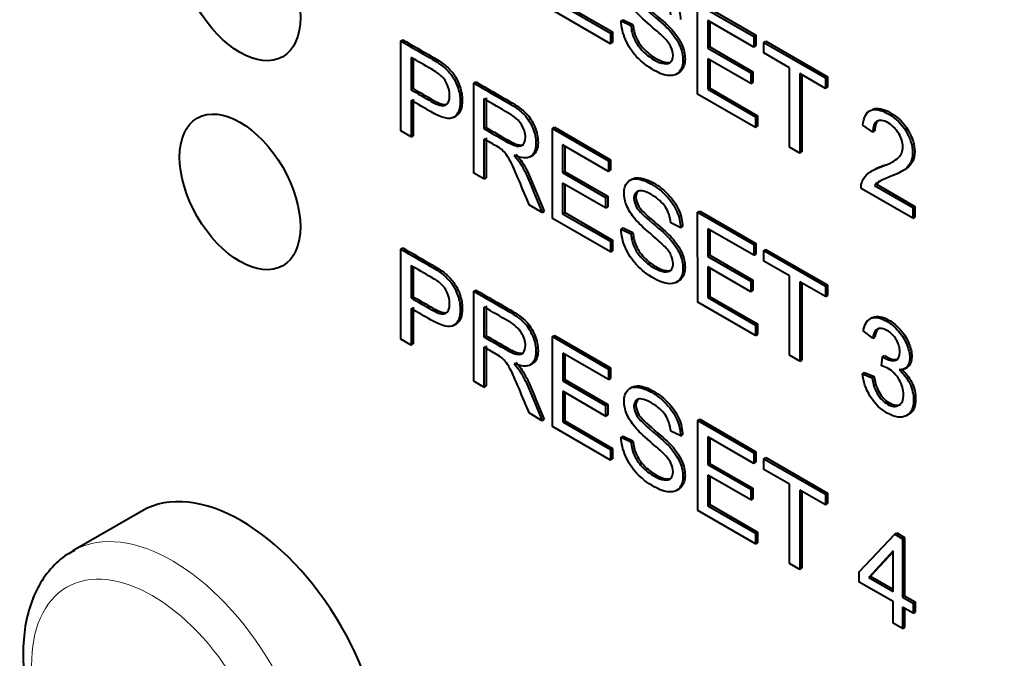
# Model space of a CAD drawing. Header units: millimetres. Extents: x 0 to 420, y -2 to 296.
# Tile 11 of 34: x 82 to 96, y 76 to 85. Entities that reach past the tile are written whole.
import ezdxf

# ---------------------------------------------------------------- set-up
doc = ezdxf.new("R2010")
doc.units = ezdxf.units.MM
for name, color, linetype in [('__NAS04_PROGETTI', 7, 'Continuous'), ('Default', 7, 'Continuous'), ('GU000075.00.00', 7, 'Continuous'), ('ME001036.00.04', 7, 'Continuous'), ('ME001037.00.00', 7, 'Continuous')]:
    doc.layers.add(name, color=color, linetype=linetype)

# ---------------------------------------------------------------- blocks, each defined once
blk = doc.blocks.new('SE2')
at = {"layer": '__NAS04_PROGETTI', "color": 7, "linetype": 'Continuous', "lineweight": 40}
blk.add_line((83.844, 78.24), (82.873, 77.679), dxfattribs=at)
at = {"layer": '__NAS04_PROGETTI', "color": 7, "linetype": 'Continuous', "lineweight": 13}
blk.add_ellipse((84.273, 75.254), major_axis=(-1.4, 2.425), ratio=0.57735, start_param=3.158753, end_param=6.269532, dxfattribs=at)
blk.add_ellipse((83.991, 75.091), major_axis=(1.2, -2.078), ratio=0.57735, dxfattribs=at)
at = {"layer": '__NAS04_PROGETTI', "color": 7, "linetype": 'Continuous', "lineweight": 40}
blk.add_open_spline([(82.903, 77.685), (82.863, 77.666), (82.74, 77.608), (82.552, 77.427), (82.371, 77.164), (82.245, 76.845), (82.178, 76.482), (82.171, 76.079), (82.226, 75.649), (82.341, 75.206), (82.511, 74.764), (82.731, 74.337), (82.995, 73.936), (83.295, 73.572), (83.625, 73.255), (83.977, 72.994), (84.344, 72.8), (84.704, 72.686), (85.047, 72.651), (85.362, 72.693), (85.592, 72.768), (85.686, 72.841), (85.701, 72.853)], degree=3, knots=[0, 0, 0, 0, 0.019249, 0.069261, 0.119159, 0.170422, 0.223796, 0.278921, 0.334857, 0.390783, 0.446523, 0.502134, 0.557744, 0.613479, 0.669483, 0.725914, 0.78287, 0.840146, 0.890846, 0.939609, 0.991736, 1, 1, 1, 1], dxfattribs=at)
at = {"layer": 'GU000075.00.00', "color": 7, "linetype": 'Continuous', "lineweight": 40}
blk.add_ellipse((92.486, 78.528), major_axis=(6.803, -11.784), ratio=0.57735, start_param=0.785398, end_param=2.356194, dxfattribs=at)
at = {"layer": 'ME001036.00.04', "color": 7, "linetype": 'Continuous', "lineweight": 40}
for centre in [(85.224, 85.666), (85.224, 82.726)]:
    blk.add_ellipse(centre, major_axis=(0.6, -1.039), ratio=0.57735, dxfattribs=at)
blk.add_ellipse((85.244, 75.815), major_axis=(-1.4, 2.425), ratio=0.57735, start_param=3.141593, end_param=6.283185, dxfattribs=at)
at = {"layer": 'ME001037.00.00', "color": 7, "linetype": 'Continuous', "lineweight": 40}
for p, q in [((91.684, 85.383), (92.473, 84.928)), ((90.429, 84.81), (89.615, 85.281)), ((89.758, 85.347), (90.429, 84.959)), ((89.787, 85.363), (90.458, 84.976)), ((91.655, 84.102), (91.655, 85.367)), ((91.655, 85.367), (92.444, 84.911)), ((90.581, 85.13), (90.609, 85.146)), ((90.581, 85.13), (90.717, 85.066)), ((90.609, 85.146), (90.745, 85.082)), ((92.444, 84.763), (91.799, 85.136)), ((91.799, 85.136), (91.799, 84.747)), ((91.827, 85.12), (91.827, 84.764)), ((90.429, 84.959), (90.458, 84.976)), ((90.458, 84.976), (90.458, 84.827)), ((90.717, 85.066), (90.745, 85.082)), ((87.484, 84.848), (87.512, 84.865)), ((87.484, 83.584), (87.484, 84.848)), ((90.429, 84.959), (90.429, 84.81)), ((90.429, 84.81), (90.458, 84.827)), ((92.444, 84.911), (92.473, 84.928)), ((92.444, 84.911), (92.444, 84.763)), ((92.473, 84.928), (92.473, 84.78)), ((92.588, 84.828), (92.616, 84.845)), ((92.588, 84.68), (92.588, 84.828)), ((92.588, 84.828), (93.451, 84.33)), ((92.616, 84.845), (93.479, 84.346)), ((91.799, 84.747), (91.827, 84.764)), ((91.799, 84.747), (92.403, 84.399)), ((91.827, 84.764), (92.431, 84.415)), ((92.444, 84.763), (92.473, 84.78)), ((87.628, 84.617), (87.628, 84.163)), ((87.657, 84.601), (87.657, 84.179)), ((92.403, 84.25), (91.799, 84.598)), ((91.799, 84.598), (91.799, 84.169)), ((91.827, 84.582), (91.827, 84.185)), ((92.948, 84.473), (92.588, 84.68)), ((92.403, 84.399), (92.431, 84.415)), ((92.431, 84.415), (92.431, 84.266)), ((92.948, 83.356), (92.948, 84.473)), ((88.51, 84.256), (88.538, 84.273)), ((91.355, 84.381), (91.391, 84.401)), ((92.403, 84.399), (92.403, 84.25)), ((93.451, 84.182), (93.092, 84.389)), ((93.092, 84.389), (93.092, 83.273)), ((93.12, 84.373), (93.12, 83.289)), ((93.451, 84.33), (93.479, 84.346)), ((93.451, 84.33), (93.451, 84.182)), ((93.479, 84.346), (93.479, 84.198)), ((87.628, 84.163), (87.657, 84.179)), ((88.51, 82.992), (88.51, 84.256)), ((91.799, 84.169), (91.827, 84.185)), ((91.799, 84.169), (92.47, 83.781)), ((91.827, 84.185), (92.498, 83.797)), ((92.403, 84.25), (92.431, 84.266)), ((93.451, 84.182), (93.479, 84.198)), ((87.628, 84.014), (87.628, 83.501)), ((87.657, 84.03), (87.657, 83.517)), ((88.653, 84.034), (88.653, 83.616)), ((88.682, 84.05), (88.682, 83.632)), ((92.47, 83.632), (91.655, 84.102)), ((88.221, 83.772), (88.256, 83.792)), ((92.47, 83.781), (92.498, 83.797)), ((92.47, 83.781), (92.47, 83.632)), ((92.498, 83.797), (92.498, 83.649)), ((87.628, 83.501), (87.484, 83.584)), ((88.653, 83.616), (88.682, 83.632)), ((89.615, 83.618), (89.643, 83.635)), ((89.615, 82.354), (89.615, 83.618)), ((89.615, 83.618), (90.404, 83.163)), ((89.643, 83.635), (90.432, 83.179)), ((92.47, 83.632), (92.498, 83.649)), ((94.117, 83.566), (93.979, 83.664)), ((94.117, 83.566), (94.145, 83.583)), ((87.628, 83.501), (87.657, 83.517)), ((88.653, 83.47), (88.653, 82.909)), ((88.682, 83.487), (88.682, 82.925)), ((90.404, 83.015), (89.758, 83.387)), ((89.758, 83.387), (89.758, 82.998)), ((89.787, 83.371), (89.787, 83.014)), ((93.092, 83.273), (92.948, 83.356)), ((89.3, 83.219), (89.335, 83.24)), ((90.404, 83.163), (90.432, 83.179)), ((90.432, 83.179), (90.432, 83.031)), ((93.092, 83.273), (93.12, 83.289)), ((90.404, 83.163), (90.404, 83.015)), ((90.404, 83.015), (90.432, 83.031)), ((88.653, 82.909), (88.51, 82.992)), ((88.653, 82.909), (88.682, 82.925)), ((89.758, 82.998), (89.787, 83.014)), ((89.758, 82.998), (90.362, 82.649)), ((89.787, 83.014), (90.391, 82.666)), ((90.736, 82.909), (90.701, 82.888)), ((90.362, 82.501), (89.758, 82.85)), ((89.758, 82.85), (89.758, 82.42)), ((89.787, 82.833), (89.787, 82.436)), ((94.68, 82.356), (93.952, 82.776)), ((94.141, 82.816), (94.169, 82.833)), ((94.141, 82.816), (94.68, 82.505)), ((94.169, 82.833), (94.708, 82.521)), ((90.362, 82.649), (90.391, 82.666)), ((90.362, 82.649), (90.362, 82.501)), ((90.391, 82.666), (90.391, 82.517)), ((89.471, 82.437), (89.291, 82.541)), ((90.362, 82.501), (90.391, 82.517)), ((94.68, 82.505), (94.708, 82.521)), ((94.68, 82.505), (94.68, 82.356)), ((94.708, 82.521), (94.708, 82.373)), ((89.471, 82.437), (89.5, 82.453)), ((90.429, 81.884), (89.615, 82.354)), ((89.758, 82.42), (89.787, 82.436)), ((89.758, 82.42), (90.429, 82.033)), ((89.787, 82.436), (90.458, 82.049)), ((91.655, 82.44), (91.684, 82.457)), ((91.656, 81.176), (91.655, 82.44)), ((91.655, 82.44), (92.444, 81.985)), ((91.684, 82.457), (92.473, 82.001)), ((94.68, 82.356), (94.708, 82.373)), ((90.581, 82.203), (90.609, 82.219)), ((90.581, 82.203), (90.717, 82.139)), ((90.609, 82.219), (90.745, 82.155)), ((91.417, 82.222), (91.277, 82.291)), ((91.417, 82.222), (91.445, 82.239)), ((92.444, 81.837), (91.799, 82.209)), ((91.799, 82.209), (91.799, 81.82)), ((90.717, 82.139), (90.745, 82.155)), ((91.827, 82.193), (91.827, 81.836)), ((87.484, 81.922), (87.512, 81.938)), ((87.484, 80.658), (87.484, 81.922)), ((90.429, 82.033), (90.458, 82.049)), ((90.429, 82.033), (90.429, 81.884)), ((90.458, 82.049), (90.458, 81.9)), ((92.444, 81.985), (92.473, 82.001)), ((92.444, 81.985), (92.444, 81.837)), ((92.473, 82.001), (92.473, 81.853)), ((92.588, 81.902), (92.616, 81.918)), ((92.616, 81.918), (93.48, 81.42)), ((90.429, 81.884), (90.458, 81.9)), ((91.799, 81.82), (91.827, 81.836)), ((91.799, 81.82), (92.403, 81.471)), ((91.827, 81.836), (92.431, 81.487)), ((92.444, 81.837), (92.473, 81.853)), ((92.588, 81.754), (92.588, 81.902)), ((92.588, 81.902), (93.451, 81.403)), ((87.628, 81.69), (87.628, 81.236)), ((87.657, 81.673), (87.657, 81.253)), ((92.403, 81.323), (91.799, 81.672)), ((91.799, 81.672), (91.799, 81.242)), ((91.827, 81.655), (91.827, 81.258)), ((92.948, 81.546), (92.588, 81.754)), ((92.948, 80.43), (92.948, 81.546)), ((91.355, 81.454), (91.391, 81.475)), ((92.403, 81.471), (92.431, 81.487)), ((92.403, 81.471), (92.403, 81.323)), ((92.431, 81.487), (92.431, 81.339)), ((93.451, 81.255), (93.092, 81.463)), ((93.092, 81.463), (93.092, 80.346)), ((93.12, 81.446), (93.12, 80.363)), ((93.451, 81.403), (93.48, 81.42)), ((93.451, 81.403), (93.451, 81.255)), ((93.48, 81.42), (93.48, 81.272)), ((87.628, 81.236), (87.657, 81.253)), ((88.51, 81.33), (88.538, 81.346)), ((88.51, 80.065), (88.51, 81.33)), ((91.799, 81.242), (91.827, 81.258)), ((91.799, 81.242), (92.47, 80.855)), ((91.827, 81.258), (92.498, 80.871)), ((92.403, 81.323), (92.431, 81.339)), ((93.451, 81.255), (93.48, 81.272)), ((87.657, 81.104), (87.657, 80.591)), ((88.653, 81.107), (88.653, 80.689)), ((88.682, 81.124), (88.682, 80.705)), ((92.47, 80.706), (91.656, 81.176)), ((87.628, 81.087), (87.628, 80.574)), ((94.11, 80.958), (94.074, 80.938)), ((88.221, 80.846), (88.257, 80.866)), ((92.47, 80.855), (92.498, 80.871)), ((92.47, 80.855), (92.47, 80.706)), ((92.498, 80.871), (92.498, 80.722)), ((88.653, 80.689), (88.682, 80.705)), ((89.615, 80.692), (89.643, 80.708)), ((89.615, 79.427), (89.615, 80.692)), ((89.615, 80.692), (90.404, 80.236)), ((89.643, 80.708), (90.432, 80.253)), ((92.47, 80.706), (92.498, 80.722)), ((94.117, 80.669), (93.984, 80.772)), ((94.117, 80.669), (94.145, 80.685)), ((87.628, 80.574), (87.484, 80.658)), ((87.628, 80.574), (87.657, 80.591)), ((88.653, 80.544), (88.653, 79.982)), ((88.682, 80.56), (88.682, 79.999)), ((90.404, 80.087), (89.759, 80.46)), ((89.759, 80.46), (89.759, 80.071)), ((89.787, 80.444), (89.787, 80.088)), ((93.092, 80.346), (92.948, 80.43)), ((94.238, 80.281), (94.253, 80.41)), ((94.253, 80.41), (94.282, 80.426)), ((89.3, 80.293), (89.335, 80.313)), ((93.092, 80.346), (93.12, 80.363)), ((94.564, 80.24), (94.6, 80.26)), ((90.404, 80.236), (90.432, 80.253)), ((90.404, 80.236), (90.404, 80.087)), ((90.432, 80.253), (90.432, 80.104)), ((93.973, 80.17), (94.001, 80.187)), ((93.973, 80.17), (94.107, 80.114)), ((94.001, 80.187), (94.135, 80.13)), ((94.107, 80.114), (94.135, 80.13)), ((88.653, 79.982), (88.51, 80.065)), ((88.653, 79.982), (88.682, 79.999)), ((89.759, 80.071), (89.787, 80.088)), ((89.759, 80.071), (90.362, 79.723)), ((89.787, 80.088), (90.391, 79.739)), ((90.404, 80.087), (90.432, 80.104)), ((90.736, 79.982), (90.701, 79.962)), ((90.362, 79.575), (89.759, 79.923)), ((89.759, 79.923), (89.759, 79.493)), ((89.787, 79.907), (89.787, 79.509)), ((90.362, 79.723), (90.391, 79.739)), ((90.362, 79.723), (90.362, 79.575)), ((90.391, 79.739), (90.391, 79.591)), ((89.472, 79.51), (89.291, 79.614)), ((90.362, 79.575), (90.391, 79.591)), ((89.472, 79.51), (89.5, 79.526)), ((90.43, 78.957), (89.615, 79.427)), ((89.759, 79.493), (89.787, 79.509)), ((89.759, 79.493), (90.43, 79.105)), ((89.787, 79.509), (90.458, 79.121)), ((91.656, 79.514), (91.684, 79.53)), ((91.656, 78.249), (91.656, 79.514)), ((91.656, 79.514), (92.445, 79.058)), ((91.684, 79.53), (92.473, 79.074)), ((90.581, 79.276), (90.609, 79.292)), ((90.609, 79.292), (90.746, 79.229)), ((91.417, 79.296), (91.277, 79.363)), ((91.417, 79.296), (91.445, 79.312)), ((90.581, 79.276), (90.717, 79.212)), ((90.717, 79.212), (90.746, 79.229)), ((92.445, 78.909), (91.799, 79.282)), ((91.799, 79.282), (91.799, 78.893)), ((91.827, 79.266), (91.827, 78.91)), ((90.43, 79.105), (90.458, 79.121)), ((90.43, 79.105), (90.43, 78.957)), ((90.458, 79.121), (90.458, 78.973)), ((92.445, 79.058), (92.473, 79.074)), ((92.445, 79.058), (92.445, 78.909)), ((92.473, 79.074), (92.473, 78.926)), ((90.43, 78.957), (90.458, 78.973)), ((91.799, 78.893), (91.827, 78.91)), ((91.799, 78.893), (92.403, 78.545)), ((91.827, 78.91), (92.431, 78.561)), ((92.445, 78.909), (92.473, 78.926)), ((92.588, 78.975), (92.616, 78.992)), ((92.588, 78.826), (92.588, 78.975)), ((92.588, 78.975), (93.451, 78.477)), ((92.616, 78.992), (93.48, 78.493)), ((92.403, 78.397), (91.799, 78.745)), ((91.799, 78.745), (91.799, 78.314)), ((92.948, 78.619), (92.588, 78.826)), ((91.827, 78.729), (91.827, 78.331)), ((92.948, 77.503), (92.948, 78.619)), ((91.356, 78.528), (91.392, 78.548)), ((92.403, 78.545), (92.431, 78.561)), ((92.403, 78.545), (92.403, 78.397)), ((92.431, 78.561), (92.431, 78.413)), ((93.451, 78.328), (93.092, 78.535)), ((93.092, 78.535), (93.092, 77.42)), ((93.12, 78.519), (93.12, 77.436)), ((93.451, 78.477), (93.48, 78.493)), ((93.451, 78.477), (93.451, 78.328)), ((93.48, 78.493), (93.48, 78.344)), ((91.799, 78.314), (91.827, 78.331)), ((91.827, 78.331), (92.498, 77.943)), ((92.403, 78.397), (92.431, 78.413)), ((93.451, 78.328), (93.48, 78.344)), ((92.47, 77.779), (91.656, 78.249)), ((91.799, 78.314), (92.47, 77.927)), ((92.47, 77.927), (92.498, 77.943)), ((92.47, 77.927), (92.47, 77.779)), ((92.498, 77.943), (92.498, 77.795)), ((93.927, 77.383), (94.425, 77.915)), ((94.425, 77.915), (94.454, 77.931)), ((94.425, 77.915), (94.536, 77.851)), ((94.454, 77.931), (94.564, 77.867)), ((92.47, 77.779), (92.498, 77.795)), ((94.536, 77.851), (94.564, 77.867)), ((94.536, 77.851), (94.536, 77.031)), ((94.564, 77.867), (94.564, 77.048)), ((94.403, 77.678), (94.059, 77.307)), ((94.403, 77.664), (94.087, 77.323)), ((94.403, 77.108), (94.403, 77.678)), ((93.092, 77.42), (92.948, 77.503)), ((93.092, 77.42), (93.12, 77.436)), ((93.927, 77.241), (93.927, 77.383)), ((94.403, 76.966), (93.927, 77.241)), ((94.059, 77.307), (94.087, 77.323)), ((94.059, 77.307), (94.403, 77.108)), ((94.087, 77.323), (94.403, 77.141)), ((94.403, 76.663), (94.403, 76.966)), ((94.536, 77.031), (94.564, 77.048)), ((94.536, 77.031), (94.685, 76.945)), ((94.564, 77.048), (94.714, 76.961)), ((94.685, 76.945), (94.714, 76.961)), ((94.685, 76.945), (94.685, 76.803)), ((94.714, 76.961), (94.714, 76.819)), ((94.685, 76.803), (94.536, 76.889)), ((94.536, 76.889), (94.536, 76.586)), ((94.564, 76.873), (94.564, 76.603)), ((94.685, 76.803), (94.714, 76.819)), ((94.536, 76.586), (94.403, 76.663)), ((94.536, 76.586), (94.564, 76.603))]:
    blk.add_line(p, q, dxfattribs=at)
for points, knots in [([(90.717, 85.066), (90.724, 84.998), (90.739, 84.937), (90.762, 84.883), (90.786, 84.828), (90.822, 84.775), (90.872, 84.72), (90.922, 84.667), (90.978, 84.621), (91.094, 84.554), (91.143, 84.535), (91.186, 84.53), (91.228, 84.525), (91.259, 84.533), (91.28, 84.554), (91.301, 84.574), (91.311, 84.606), (91.311, 84.684), (91.301, 84.725), (91.28, 84.766), (91.26, 84.806), (91.227, 84.85), (91.181, 84.897), (91.152, 84.927), (91.087, 84.985), (90.987, 85.071), (90.887, 85.156), (90.817, 85.223), (90.777, 85.271), (90.725, 85.333), (90.686, 85.394), (90.635, 85.518), (90.622, 85.578), (90.622, 85.699), (90.638, 85.75), (90.7, 85.825), (90.746, 85.841), (90.806, 85.835), (90.866, 85.828), (90.933, 85.805), (91.087, 85.716), (91.159, 85.66), (91.22, 85.594), (91.282, 85.528), (91.329, 85.456), (91.363, 85.379), (91.396, 85.3), (91.414, 85.225), (91.416, 85.149)], [0, 0, 0, 0, 0.049726, 0.049726, 0.049726, 0.098565, 0.098565, 0.098565, 0.157323, 0.157323, 0.209168, 0.209168, 0.209168, 0.24986, 0.24986, 0.24986, 0.283507, 0.283507, 0.317885, 0.317885, 0.317885, 0.359059, 0.359059, 0.359059, 0.428653, 0.428653, 0.428653, 0.504966, 0.504966, 0.504966, 0.557721, 0.557721, 0.610475, 0.610475, 0.668582, 0.668582, 0.726688, 0.726688, 0.726688, 0.796327, 0.796327, 0.872861, 0.872861, 0.872861, 0.937047, 0.937047, 0.937047, 1, 1, 1, 1]), ([(91.277, 85.217), (91.27, 85.301), (91.245, 85.375), (91.159, 85.506), (91.095, 85.562), (90.924, 85.661), (90.861, 85.679), (90.821, 85.665), (90.781, 85.652), (90.761, 85.618), (90.761, 85.521), (90.775, 85.476), (90.803, 85.43), (90.831, 85.385), (90.904, 85.312), (91.021, 85.214), (91.138, 85.116), (91.219, 85.042), (91.263, 84.994), (91.326, 84.924), (91.374, 84.853), (91.404, 84.783), (91.434, 84.714), (91.449, 84.646), (91.449, 84.511), (91.433, 84.457), (91.4, 84.417), (91.366, 84.378), (91.319, 84.358), (91.256, 84.362), (91.194, 84.365), (91.124, 84.389), (90.947, 84.491), (90.865, 84.555), (90.798, 84.627), (90.731, 84.699), (90.679, 84.779), (90.641, 84.868), (90.603, 84.957), (90.583, 85.044), (90.581, 85.13)], [0, 0, 0, 0, 0.065506, 0.065506, 0.131012, 0.131012, 0.199367, 0.199367, 0.199367, 0.244333, 0.244333, 0.283497, 0.283497, 0.283497, 0.363748, 0.363748, 0.363748, 0.450581, 0.450581, 0.450581, 0.513377, 0.513377, 0.513377, 0.571926, 0.571926, 0.629752, 0.629752, 0.629752, 0.695124, 0.695124, 0.695124, 0.765959, 0.765959, 0.856841, 0.856841, 0.856841, 0.928279, 0.928279, 0.928279, 1, 1, 1, 1]), ([(90.832, 85.674), (90.804, 85.658), (90.789, 85.627), (90.789, 85.537), (90.803, 85.492), (90.831, 85.446), (90.859, 85.401), (90.932, 85.328), (91.049, 85.23), (91.167, 85.132), (91.247, 85.058), (91.291, 85.01), (91.355, 84.94), (91.402, 84.87), (91.432, 84.8), (91.463, 84.731), (91.478, 84.663), (91.478, 84.527), (91.462, 84.473), (91.428, 84.434), (91.416, 84.42), (91.402, 84.408), (91.387, 84.399)], [0.2060719, 0.2060719, 0.2060719, 0.2060719, 0.244333, 0.244333, 0.2834973, 0.2834973, 0.2834973, 0.3637482, 0.3637482, 0.3637482, 0.4505806, 0.4505806, 0.4505806, 0.5133769, 0.5133769, 0.5133769, 0.5719258, 0.5719258, 0.6297519, 0.6297519, 0.6297519, 0.6531045, 0.6531045, 0.6531045, 0.6531045]), ([(90.745, 85.082), (90.752, 85.014), (90.767, 84.953), (90.791, 84.899), (90.814, 84.845), (90.85, 84.791), (90.901, 84.737), (90.95, 84.683), (91.006, 84.638), (91.123, 84.571), (91.172, 84.552), (91.214, 84.547), (91.234, 84.544), (91.252, 84.545), (91.268, 84.548)], [0, 0, 0, 0, 0.0497264, 0.0497264, 0.0497264, 0.098565, 0.098565, 0.098565, 0.1573227, 0.1573227, 0.2091678, 0.2091678, 0.2091678, 0.229002, 0.229002, 0.229002, 0.229002]), ([(87.484, 84.848), (87.622, 84.769), (87.759, 84.689), (87.897, 84.61), (87.97, 84.568), (88.025, 84.532), (88.063, 84.501), (88.117, 84.459), (88.162, 84.415), (88.199, 84.364), (88.235, 84.314), (88.264, 84.257), (88.286, 84.192), (88.308, 84.127), (88.32, 84.062), (88.32, 83.892), (88.29, 83.819), (88.231, 83.778), (88.172, 83.737), (88.064, 83.762), (87.909, 83.852), (87.815, 83.906), (87.722, 83.96), (87.628, 84.014)], [0, 0, 0, 0, 0.216974, 0.216974, 0.216974, 0.304526, 0.304526, 0.304526, 0.381142, 0.381142, 0.381142, 0.453965, 0.453965, 0.453965, 0.533525, 0.533525, 0.671144, 0.671144, 0.671144, 0.852622, 0.852622, 0.852622, 1, 1, 1, 1]), ([(87.512, 84.865), (87.65, 84.785), (87.788, 84.706), (87.925, 84.626), (87.998, 84.584), (88.054, 84.548), (88.092, 84.518), (88.145, 84.475), (88.191, 84.431), (88.227, 84.381), (88.263, 84.331), (88.293, 84.273), (88.314, 84.208), (88.336, 84.143), (88.348, 84.079), (88.348, 83.909), (88.318, 83.835), (88.259, 83.794), (88.257, 83.793), (88.255, 83.792), (88.254, 83.791)], [0, 0, 0, 0, 0.2169741, 0.2169741, 0.2169741, 0.3045264, 0.3045264, 0.3045264, 0.3811419, 0.3811419, 0.3811419, 0.4539647, 0.4539647, 0.4539647, 0.5335254, 0.5335254, 0.6711438, 0.6711438, 0.6711438, 0.6765981, 0.6765981, 0.6765981, 0.6765981]), ([(87.628, 84.163), (87.723, 84.108), (87.817, 84.054), (87.912, 83.999), (88.005, 83.945), (88.072, 83.927), (88.151, 83.962), (88.17, 84.008), (88.17, 84.134), (88.159, 84.186), (88.136, 84.237), (88.113, 84.289), (88.082, 84.332), (88.044, 84.365), (88.02, 84.387), (87.974, 84.417), (87.909, 84.455), (87.815, 84.51), (87.722, 84.563), (87.628, 84.617)], [0, 0, 0, 0, 0.215559, 0.215559, 0.215559, 0.355119, 0.355119, 0.49468, 0.49468, 0.595741, 0.595741, 0.595741, 0.683098, 0.683098, 0.683098, 0.786656, 0.786656, 0.786656, 1, 1, 1, 1]), ([(88.538, 84.273), (88.699, 84.18), (88.861, 84.086), (89.022, 83.993), (89.119, 83.937), (89.194, 83.882), (89.245, 83.83), (89.295, 83.779), (89.336, 83.715), (89.366, 83.64), (89.396, 83.565), (89.412, 83.493), (89.412, 83.333), (89.387, 83.273), (89.335, 83.239), (89.333, 83.238), (89.33, 83.237)], [0, 0, 0, 0, 0.3181702, 0.3181702, 0.3181702, 0.4668638, 0.4668638, 0.4668638, 0.5742092, 0.5742092, 0.5742092, 0.6932012, 0.6932012, 0.8466006, 0.8466006, 0.852637, 0.852637, 0.852637, 0.852637]), ([(87.657, 84.179), (87.751, 84.125), (87.846, 84.07), (87.94, 84.016), (88.02, 83.969), (88.081, 83.949), (88.122, 83.956)], [0, 0, 0, 0, 0.2155586, 0.2155586, 0.2155586, 0.3359477, 0.3359477, 0.3359477, 0.3359477]), ([(88.51, 84.256), (88.671, 84.163), (88.832, 84.07), (88.994, 83.977), (89.091, 83.921), (89.165, 83.866), (89.216, 83.814), (89.267, 83.762), (89.308, 83.699), (89.338, 83.623), (89.368, 83.549), (89.383, 83.477), (89.383, 83.317), (89.359, 83.257), (89.258, 83.192), (89.18, 83.197), (89.075, 83.242)], [0, 0, 0, 0, 0.31817, 0.31817, 0.31817, 0.466864, 0.466864, 0.466864, 0.574209, 0.574209, 0.574209, 0.693201, 0.693201, 0.846601, 0.846601, 1, 1, 1, 1]), ([(88.653, 83.616), (88.757, 83.556), (88.861, 83.496), (88.964, 83.436), (89.031, 83.398), (89.082, 83.376), (89.12, 83.37), (89.157, 83.364), (89.186, 83.373), (89.206, 83.396), (89.225, 83.419), (89.235, 83.452), (89.235, 83.553), (89.216, 83.612), (89.178, 83.673), (89.14, 83.733), (89.081, 83.787), (88.999, 83.834), (88.884, 83.901), (88.769, 83.967), (88.653, 84.034)], [0, 0, 0, 0, 0.228361, 0.228361, 0.228361, 0.344334, 0.344334, 0.344334, 0.424676, 0.424676, 0.424676, 0.499096, 0.499096, 0.606928, 0.606928, 0.606928, 0.746011, 0.746011, 0.746011, 1, 1, 1, 1]), ([(93.979, 83.664), (93.988, 83.777), (94.023, 83.847), (94.086, 83.873), (94.148, 83.899), (94.231, 83.883), (94.44, 83.762), (94.524, 83.681), (94.585, 83.578), (94.646, 83.475), (94.677, 83.374), (94.677, 83.224), (94.669, 83.18), (94.65, 83.141), (94.632, 83.103), (94.603, 83.069), (94.561, 83.039), (94.52, 83.009), (94.451, 82.974), (94.354, 82.937), (94.273, 82.905), (94.221, 82.881), (94.175, 82.853), (94.156, 82.836), (94.141, 82.816)], [0, 0, 0, 0, 0.137552, 0.137552, 0.137552, 0.276786, 0.276786, 0.417967, 0.417967, 0.417967, 0.547194, 0.547194, 0.612903, 0.612903, 0.612903, 0.696541, 0.696541, 0.696541, 0.843768, 0.843768, 0.843768, 0.921884, 0.921884, 1, 1, 1, 1]), ([(94.122, 83.892), (94.183, 83.914), (94.263, 83.897), (94.469, 83.779), (94.552, 83.697), (94.613, 83.594), (94.675, 83.491), (94.706, 83.39), (94.706, 83.241), (94.697, 83.196), (94.679, 83.158), (94.661, 83.12), (94.631, 83.085), (94.59, 83.055), (94.573, 83.043), (94.553, 83.031), (94.528, 83.018)], [0.1432879, 0.1432879, 0.1432879, 0.1432879, 0.2767859, 0.2767859, 0.4179672, 0.4179672, 0.4179672, 0.5471944, 0.5471944, 0.6129031, 0.6129031, 0.6129031, 0.6965408, 0.6965408, 0.6965408, 0.7540161, 0.7540161, 0.7540161, 0.7540161]), ([(93.952, 82.776), (93.952, 82.814), (93.957, 82.847), (93.968, 82.875), (93.988, 82.921), (94.017, 82.96), (94.058, 82.991), (94.099, 83.023), (94.159, 83.051), (94.235, 83.079), (94.354, 83.123), (94.434, 83.165), (94.476, 83.208), (94.518, 83.249), (94.539, 83.299), (94.539, 83.42), (94.52, 83.483), (94.481, 83.547), (94.443, 83.611), (94.393, 83.662), (94.267, 83.735), (94.215, 83.742), (94.137, 83.697), (94.118, 83.645), (94.117, 83.566)], [0, 0, 0, 0, 0.056591, 0.056591, 0.056591, 0.158719, 0.158719, 0.158719, 0.302535, 0.302535, 0.302535, 0.501657, 0.501657, 0.501657, 0.598228, 0.598228, 0.69616, 0.69616, 0.69616, 0.794191, 0.794191, 0.898057, 0.898057, 1, 1, 1, 1]), ([(94.208, 83.738), (94.207, 83.737), (94.206, 83.736), (94.166, 83.713), (94.146, 83.661), (94.145, 83.583)], [0.8945342, 0.8945342, 0.8945342, 0.8945342, 0.8980573, 0.8980573, 1, 1, 1, 1]), ([(88.682, 83.632), (88.785, 83.572), (88.889, 83.512), (88.993, 83.452), (89.059, 83.414), (89.111, 83.392), (89.149, 83.386), (89.173, 83.382), (89.193, 83.385), (89.21, 83.393)], [0, 0, 0, 0, 0.2283612, 0.2283612, 0.2283612, 0.3443344, 0.3443344, 0.3443344, 0.3967667, 0.3967667, 0.3967667, 0.3967667]), ([(89.291, 82.541), (89.242, 82.657), (89.194, 82.772), (89.146, 82.888), (89.104, 82.988), (89.069, 83.066), (89.015, 83.178), (88.99, 83.22), (88.946, 83.278), (88.924, 83.301), (88.902, 83.321), (88.886, 83.335), (88.859, 83.352), (88.822, 83.373), (88.766, 83.405), (88.709, 83.438), (88.653, 83.47)], [0, 0, 0, 0, 0.307388, 0.307388, 0.307388, 0.443935, 0.443935, 0.580482, 0.580482, 0.71703, 0.71703, 0.71703, 0.808505, 0.808505, 0.808505, 1, 1, 1, 1]), ([(89.075, 83.242), (89.114, 83.198), (89.142, 83.16), (89.163, 83.128), (89.206, 83.06), (89.245, 82.979), (89.282, 82.89), (89.345, 82.739), (89.408, 82.588), (89.471, 82.437)], [0, 0, 0, 0, 0.15997, 0.15997, 0.15997, 0.453527, 0.453527, 0.453527, 1, 1, 1, 1]), ([(89.103, 83.258), (89.142, 83.214), (89.17, 83.177), (89.191, 83.145), (89.235, 83.076), (89.273, 82.995), (89.31, 82.907), (89.374, 82.755), (89.437, 82.604), (89.5, 82.453)], [0, 0, 0, 0, 0.15997, 0.15997, 0.15997, 0.453527, 0.453527, 0.453527, 1, 1, 1, 1]), ([(94.15, 83.047), (94.182, 83.064), (94.22, 83.08), (94.263, 83.096), (94.275, 83.1), (94.286, 83.104), (94.297, 83.108)], [0.2211208, 0.2211208, 0.2211208, 0.2211208, 0.3025349, 0.3025349, 0.3025349, 0.3218403, 0.3218403, 0.3218403, 0.3218403]), ([(90.717, 82.139), (90.724, 82.071), (90.739, 82.01), (90.762, 81.956), (90.785, 81.902), (90.822, 81.847), (90.872, 81.794), (90.922, 81.741), (90.978, 81.695), (91.095, 81.628), (91.143, 81.609), (91.186, 81.604), (91.228, 81.599), (91.259, 81.607), (91.28, 81.627), (91.302, 81.648), (91.311, 81.679), (91.311, 81.758), (91.301, 81.797), (91.26, 81.88), (91.227, 81.924), (91.181, 81.97), (91.152, 82), (91.087, 82.058), (90.987, 82.144), (90.887, 82.229), (90.817, 82.296), (90.777, 82.344), (90.725, 82.407), (90.686, 82.468), (90.66, 82.529), (90.635, 82.59), (90.622, 82.651), (90.622, 82.773), (90.638, 82.823), (90.7, 82.898), (90.746, 82.914), (90.806, 82.908), (90.866, 82.902), (90.933, 82.878), (91.087, 82.789), (91.159, 82.733), (91.22, 82.667), (91.282, 82.601), (91.329, 82.529), (91.363, 82.452), (91.396, 82.374), (91.414, 82.297), (91.417, 82.222)], [0, 0, 0, 0, 0.049952, 0.049952, 0.049952, 0.098678, 0.098678, 0.098678, 0.157425, 0.157425, 0.20926, 0.20926, 0.20926, 0.249952, 0.249952, 0.249952, 0.285803, 0.285803, 0.322433, 0.322433, 0.359063, 0.359063, 0.359063, 0.428658, 0.428658, 0.428658, 0.504973, 0.504973, 0.504973, 0.559001, 0.559001, 0.559001, 0.611357, 0.611357, 0.669025, 0.669025, 0.726692, 0.726692, 0.726692, 0.796332, 0.796332, 0.872867, 0.872867, 0.872867, 0.937054, 0.937054, 0.937054, 1, 1, 1, 1]), ([(90.731, 82.906), (90.758, 82.922), (90.793, 82.929), (90.834, 82.924), (90.894, 82.918), (90.961, 82.895), (91.116, 82.806), (91.187, 82.749), (91.248, 82.684), (91.31, 82.617), (91.357, 82.546), (91.391, 82.468), (91.425, 82.39), (91.442, 82.314), (91.445, 82.239)], [0.686923, 0.686923, 0.686923, 0.686923, 0.726692, 0.726692, 0.726692, 0.796332, 0.796332, 0.8728669, 0.8728669, 0.8728669, 0.937054, 0.937054, 0.937054, 1, 1, 1, 1]), ([(94.254, 82.898), (94.242, 82.892), (94.233, 82.887), (94.203, 82.869), (94.184, 82.852), (94.169, 82.833)], [0.8988222, 0.8988222, 0.8988222, 0.8988222, 0.9218841, 0.9218841, 1, 1, 1, 1]), ([(91.277, 82.291), (91.27, 82.374), (91.245, 82.449), (91.159, 82.579), (91.095, 82.636), (90.924, 82.735), (90.861, 82.753), (90.821, 82.739), (90.781, 82.725), (90.761, 82.692), (90.761, 82.594), (90.775, 82.548), (90.803, 82.503), (90.831, 82.458), (90.904, 82.386), (91.021, 82.288), (91.138, 82.189), (91.219, 82.115), (91.263, 82.067), (91.326, 81.997), (91.374, 81.927), (91.435, 81.787), (91.449, 81.719), (91.449, 81.584), (91.433, 81.53), (91.4, 81.491), (91.366, 81.451), (91.319, 81.432), (91.256, 81.435), (91.194, 81.438), (91.124, 81.462), (90.947, 81.564), (90.865, 81.628), (90.798, 81.7), (90.731, 81.772), (90.679, 81.853), (90.641, 81.941), (90.602, 82.03), (90.583, 82.117), (90.581, 82.203)], [0, 0, 0, 0, 0.065511, 0.065511, 0.131022, 0.131022, 0.199381, 0.199381, 0.199381, 0.244365, 0.244365, 0.283544, 0.283544, 0.283544, 0.363776, 0.363776, 0.363776, 0.450615, 0.450615, 0.450615, 0.510343, 0.510343, 0.570071, 0.570071, 0.629799, 0.629799, 0.629799, 0.695176, 0.695176, 0.695176, 0.766057, 0.766057, 0.857, 0.857, 0.857, 0.928256, 0.928256, 0.928256, 1, 1, 1, 1]), ([(90.832, 82.748), (90.804, 82.731), (90.789, 82.7), (90.789, 82.61), (90.803, 82.565), (90.831, 82.52), (90.86, 82.475), (90.932, 82.402), (91.049, 82.304), (91.167, 82.206), (91.247, 82.131), (91.291, 82.083), (91.355, 82.014), (91.402, 81.943), (91.463, 81.803), (91.478, 81.735), (91.478, 81.601), (91.462, 81.547), (91.428, 81.507), (91.416, 81.493), (91.402, 81.481), (91.387, 81.472)], [0.2060895, 0.2060895, 0.2060895, 0.2060895, 0.2443648, 0.2443648, 0.283544, 0.283544, 0.283544, 0.3637763, 0.3637763, 0.3637763, 0.4506151, 0.4506151, 0.4506151, 0.510343, 0.510343, 0.5700709, 0.5700709, 0.6297988, 0.6297988, 0.6297988, 0.6531471, 0.6531471, 0.6531471, 0.6531471]), ([(90.745, 82.155), (90.752, 82.088), (90.767, 82.027), (90.791, 81.972), (90.814, 81.918), (90.85, 81.863), (90.901, 81.81), (90.951, 81.757), (91.006, 81.711), (91.123, 81.644), (91.172, 81.625), (91.214, 81.62), (91.247, 81.616), (91.274, 81.62), (91.294, 81.633)], [0, 0, 0, 0, 0.0499524, 0.0499524, 0.0499524, 0.0986781, 0.0986781, 0.0986781, 0.1574245, 0.1574245, 0.2092596, 0.2092596, 0.2092596, 0.2416938, 0.2416938, 0.2416938, 0.2416938]), ([(87.484, 81.922), (87.622, 81.842), (87.76, 81.763), (87.897, 81.683), (87.97, 81.641), (88.025, 81.605), (88.063, 81.575), (88.117, 81.532), (88.162, 81.487), (88.199, 81.438), (88.236, 81.388), (88.264, 81.33), (88.286, 81.265), (88.308, 81.199), (88.32, 81.136), (88.32, 80.966), (88.29, 80.891), (88.231, 80.851), (88.171, 80.811), (88.064, 80.836), (87.909, 80.925), (87.815, 80.979), (87.722, 81.033), (87.628, 81.087)], [0, 0, 0, 0, 0.216971, 0.216971, 0.216971, 0.304522, 0.304522, 0.304522, 0.381097, 0.381097, 0.381097, 0.453965, 0.453965, 0.453965, 0.533539, 0.533539, 0.671179, 0.671179, 0.671179, 0.852672, 0.852672, 0.852672, 1, 1, 1, 1]), ([(87.512, 81.938), (87.65, 81.859), (87.788, 81.779), (87.925, 81.7), (87.998, 81.658), (88.054, 81.621), (88.092, 81.591), (88.145, 81.548), (88.191, 81.504), (88.227, 81.454), (88.264, 81.404), (88.293, 81.346), (88.315, 81.282), (88.337, 81.216), (88.348, 81.152), (88.348, 80.982), (88.318, 80.908), (88.259, 80.868), (88.258, 80.867), (88.256, 80.866), (88.254, 80.865)], [0, 0, 0, 0, 0.2169707, 0.2169707, 0.2169707, 0.3045216, 0.3045216, 0.3045216, 0.3810968, 0.3810968, 0.3810968, 0.4539655, 0.4539655, 0.4539655, 0.5335387, 0.5335387, 0.6711789, 0.6711789, 0.6711789, 0.6760137, 0.6760137, 0.6760137, 0.6760137]), ([(87.628, 81.236), (87.723, 81.182), (87.817, 81.127), (87.912, 81.073), (88.005, 81.019), (88.072, 81), (88.151, 81.036), (88.17, 81.081), (88.17, 81.208), (88.159, 81.26), (88.136, 81.311), (88.113, 81.362), (88.082, 81.404), (88.044, 81.439), (88.02, 81.461), (87.974, 81.49), (87.909, 81.528), (87.815, 81.582), (87.722, 81.636), (87.628, 81.69)], [0, 0, 0, 0, 0.215568, 0.215568, 0.215568, 0.35557, 0.35557, 0.495573, 0.495573, 0.595802, 0.595802, 0.595802, 0.683081, 0.683081, 0.683081, 0.786628, 0.786628, 0.786628, 1, 1, 1, 1]), ([(87.657, 81.253), (87.751, 81.198), (87.846, 81.144), (87.94, 81.089), (88.021, 81.042), (88.082, 81.022), (88.122, 81.029)], [0, 0, 0, 0, 0.2155677, 0.2155677, 0.2155677, 0.3365075, 0.3365075, 0.3365075, 0.3365075]), ([(88.51, 81.33), (88.671, 81.237), (88.832, 81.144), (88.994, 81.05), (89.091, 80.994), (89.166, 80.939), (89.217, 80.887), (89.267, 80.836), (89.308, 80.772), (89.338, 80.697), (89.368, 80.622), (89.383, 80.549), (89.383, 80.39), (89.359, 80.33), (89.308, 80.298), (89.258, 80.265), (89.18, 80.271), (89.075, 80.314)], [0, 0, 0, 0, 0.318129, 0.318129, 0.318129, 0.466803, 0.466803, 0.466803, 0.574134, 0.574134, 0.574134, 0.6849, 0.6849, 0.829435, 0.829435, 0.829435, 1, 1, 1, 1]), ([(88.538, 81.346), (88.699, 81.253), (88.861, 81.16), (89.022, 81.067), (89.119, 81.01), (89.194, 80.956), (89.245, 80.904), (89.295, 80.852), (89.336, 80.789), (89.366, 80.713), (89.397, 80.639), (89.412, 80.566), (89.412, 80.407), (89.387, 80.346), (89.337, 80.314), (89.335, 80.313), (89.333, 80.311), (89.331, 80.31)], [0, 0, 0, 0, 0.3181287, 0.3181287, 0.3181287, 0.466803, 0.466803, 0.466803, 0.5741344, 0.5741344, 0.5741344, 0.6848997, 0.6848997, 0.8294349, 0.8294349, 0.8294349, 0.8360423, 0.8360423, 0.8360423, 0.8360423]), ([(88.653, 80.689), (88.757, 80.629), (88.861, 80.569), (88.964, 80.51), (89.031, 80.471), (89.082, 80.449), (89.12, 80.443), (89.157, 80.437), (89.186, 80.446), (89.206, 80.47), (89.225, 80.493), (89.235, 80.525), (89.235, 80.626), (89.216, 80.686), (89.178, 80.746), (89.14, 80.806), (89.081, 80.86), (88.999, 80.907), (88.884, 80.974), (88.769, 81.041), (88.653, 81.107)], [0, 0, 0, 0, 0.228355, 0.228355, 0.228355, 0.344326, 0.344326, 0.344326, 0.424731, 0.424731, 0.424731, 0.499132, 0.499132, 0.606938, 0.606938, 0.606938, 0.746017, 0.746017, 0.746017, 1, 1, 1, 1]), ([(93.984, 80.772), (94, 80.867), (94.038, 80.925), (94.096, 80.949), (94.154, 80.972), (94.227, 80.958), (94.315, 80.908), (94.374, 80.875), (94.43, 80.827), (94.48, 80.768), (94.531, 80.709), (94.57, 80.646), (94.596, 80.58), (94.622, 80.513), (94.637, 80.451), (94.637, 80.339), (94.623, 80.297), (94.598, 80.267), (94.572, 80.237), (94.535, 80.222), (94.486, 80.225)], [0, 0, 0, 0, 0.19524, 0.19524, 0.19524, 0.385242, 0.385242, 0.385242, 0.523435, 0.523435, 0.523435, 0.651092, 0.651092, 0.651092, 0.768752, 0.768752, 0.881222, 0.881222, 0.881222, 1, 1, 1, 1]), ([(94.107, 80.957), (94.113, 80.96), (94.118, 80.963), (94.124, 80.965), (94.182, 80.989), (94.255, 80.974), (94.343, 80.925), (94.403, 80.891), (94.458, 80.843), (94.508, 80.785), (94.559, 80.725), (94.598, 80.662), (94.624, 80.597), (94.651, 80.53), (94.665, 80.467), (94.665, 80.355), (94.652, 80.313), (94.626, 80.283), (94.618, 80.273), (94.608, 80.265), (94.597, 80.259)], [0.1753835, 0.1753835, 0.1753835, 0.1753835, 0.1952399, 0.1952399, 0.1952399, 0.3852416, 0.3852416, 0.3852416, 0.523435, 0.523435, 0.523435, 0.6510923, 0.6510923, 0.6510923, 0.7687524, 0.7687524, 0.8812217, 0.8812217, 0.8812217, 0.9207924, 0.9207924, 0.9207924, 0.9207924]), ([(94.253, 80.41), (94.262, 80.403), (94.269, 80.398), (94.332, 80.362), (94.384, 80.349), (94.429, 80.358), (94.475, 80.366), (94.497, 80.406), (94.497, 80.535), (94.481, 80.591), (94.414, 80.704), (94.37, 80.749), (94.264, 80.81), (94.22, 80.816), (94.185, 80.799), (94.15, 80.782), (94.127, 80.738), (94.117, 80.669)], [0, 0, 0, 0, 0.018402, 0.018402, 0.197823, 0.197823, 0.197823, 0.382514, 0.382514, 0.530267, 0.530267, 0.67802, 0.67802, 0.823749, 0.823749, 0.823749, 1, 1, 1, 1]), ([(88.682, 80.705), (88.785, 80.646), (88.889, 80.586), (88.993, 80.526), (89.059, 80.488), (89.111, 80.465), (89.149, 80.459), (89.173, 80.456), (89.193, 80.458), (89.21, 80.466)], [0, 0, 0, 0, 0.2283553, 0.2283553, 0.2283553, 0.3443256, 0.3443256, 0.3443256, 0.3966781, 0.3966781, 0.3966781, 0.3966781]), ([(89.291, 79.614), (89.243, 79.73), (89.194, 79.846), (89.146, 79.961), (89.104, 80.062), (89.069, 80.14), (89.015, 80.252), (88.99, 80.294), (88.946, 80.351), (88.924, 80.374), (88.902, 80.394), (88.886, 80.408), (88.859, 80.425), (88.822, 80.446), (88.766, 80.479), (88.709, 80.511), (88.653, 80.544)], [0, 0, 0, 0, 0.307388, 0.307388, 0.307388, 0.443935, 0.443935, 0.580482, 0.580482, 0.71703, 0.71703, 0.71703, 0.808505, 0.808505, 0.808505, 1, 1, 1, 1]), ([(94.282, 80.426), (94.29, 80.419), (94.298, 80.414), (94.36, 80.378), (94.412, 80.366), (94.457, 80.374)], [0, 0, 0, 0, 0.0184021, 0.0184021, 0.1975736, 0.1975736, 0.1975736, 0.1975736]), ([(89.075, 80.314), (89.114, 80.271), (89.142, 80.234), (89.163, 80.201), (89.205, 80.132), (89.245, 80.052), (89.282, 79.964), (89.345, 79.812), (89.408, 79.661), (89.472, 79.51)], [0, 0, 0, 0, 0.160239, 0.160239, 0.160239, 0.453041, 0.453041, 0.453041, 1, 1, 1, 1]), ([(89.103, 80.331), (89.142, 80.287), (89.171, 80.25), (89.191, 80.217), (89.234, 80.148), (89.273, 80.069), (89.31, 79.98), (89.374, 79.829), (89.437, 79.678), (89.5, 79.526)], [0, 0, 0, 0, 0.160239, 0.160239, 0.160239, 0.453041, 0.453041, 0.453041, 1, 1, 1, 1]), ([(94.107, 80.114), (94.122, 80.018), (94.148, 79.939), (94.186, 79.88), (94.223, 79.821), (94.268, 79.774), (94.387, 79.706), (94.441, 79.7), (94.484, 79.726), (94.527, 79.751), (94.549, 79.8), (94.549, 79.945), (94.529, 80.016), (94.488, 80.086), (94.448, 80.154), (94.396, 80.208), (94.308, 80.259), (94.276, 80.271), (94.238, 80.281)], [0, 0, 0, 0, 0.163447, 0.163447, 0.163447, 0.297349, 0.297349, 0.45446, 0.45446, 0.45446, 0.613288, 0.613288, 0.763194, 0.763194, 0.763194, 0.931502, 0.931502, 1, 1, 1, 1]), ([(94.486, 80.225), (94.55, 80.17), (94.6, 80.106), (94.637, 80.031), (94.673, 79.956), (94.69, 79.878), (94.69, 79.687), (94.656, 79.614), (94.586, 79.579), (94.515, 79.543), (94.428, 79.554), (94.225, 79.671), (94.146, 79.75), (94.082, 79.852), (94.018, 79.955), (93.982, 80.061), (93.973, 80.17)], [0, 0, 0, 0, 0.125215, 0.125215, 0.125215, 0.259853, 0.259853, 0.443579, 0.443579, 0.443579, 0.644513, 0.644513, 0.824944, 0.824944, 0.824944, 1, 1, 1, 1]), ([(94.135, 80.13), (94.151, 80.034), (94.177, 79.956), (94.214, 79.896), (94.251, 79.837), (94.296, 79.791), (94.414, 79.723), (94.467, 79.717), (94.509, 79.74)], [0, 0, 0, 0, 0.1634471, 0.1634471, 0.1634471, 0.297349, 0.297349, 0.4511555, 0.4511555, 0.4511555, 0.4511555]), ([(94.514, 80.241), (94.578, 80.187), (94.628, 80.122), (94.665, 80.047), (94.701, 79.972), (94.719, 79.894), (94.719, 79.703), (94.684, 79.63), (94.614, 79.595), (94.609, 79.593), (94.605, 79.59), (94.6, 79.588)], [0, 0, 0, 0, 0.1252147, 0.1252147, 0.1252147, 0.2598533, 0.2598533, 0.443579, 0.443579, 0.443579, 0.4566544, 0.4566544, 0.4566544, 0.4566544]), ([(90.717, 79.212), (90.724, 79.145), (90.739, 79.084), (90.786, 78.974), (90.822, 78.921), (90.872, 78.866), (90.922, 78.813), (90.978, 78.768), (91.095, 78.701), (91.143, 78.682), (91.186, 78.677), (91.228, 78.672), (91.259, 78.679), (91.28, 78.701), (91.301, 78.722), (91.311, 78.753), (91.311, 78.83), (91.301, 78.87), (91.26, 78.953), (91.227, 78.996), (91.181, 79.044), (91.152, 79.074), (91.087, 79.132), (90.987, 79.217), (90.887, 79.303), (90.817, 79.369), (90.777, 79.418), (90.725, 79.48), (90.686, 79.541), (90.66, 79.603), (90.635, 79.664), (90.622, 79.724), (90.622, 79.846), (90.638, 79.896), (90.669, 79.934), (90.7, 79.972), (90.746, 79.988), (90.806, 79.981), (90.866, 79.975), (90.933, 79.951), (91.006, 79.909), (91.087, 79.864), (91.159, 79.806), (91.22, 79.741), (91.282, 79.675), (91.329, 79.603), (91.363, 79.525), (91.397, 79.447), (91.414, 79.371), (91.417, 79.296)], [0, 0, 0, 0, 0.049401, 0.049401, 0.098802, 0.098802, 0.098802, 0.157529, 0.157529, 0.209347, 0.209347, 0.209347, 0.250064, 0.250064, 0.250064, 0.286411, 0.286411, 0.322758, 0.322758, 0.359105, 0.359105, 0.359105, 0.428698, 0.428698, 0.428698, 0.505005, 0.505005, 0.505005, 0.559027, 0.559027, 0.559027, 0.609592, 0.609592, 0.665286, 0.665286, 0.665286, 0.726709, 0.726709, 0.726709, 0.797464, 0.797464, 0.797464, 0.872847, 0.872847, 0.872847, 0.93706, 0.93706, 0.93706, 1, 1, 1, 1]), ([(90.731, 79.98), (90.758, 79.996), (90.793, 80.002), (90.834, 79.998), (90.894, 79.991), (90.961, 79.967), (91.035, 79.926), (91.116, 79.88), (91.187, 79.822), (91.248, 79.757), (91.31, 79.691), (91.357, 79.619), (91.391, 79.542), (91.425, 79.464), (91.442, 79.387), (91.445, 79.312)], [0.6844985, 0.6844985, 0.6844985, 0.6844985, 0.7267092, 0.7267092, 0.7267092, 0.7974638, 0.7974638, 0.7974638, 0.8728471, 0.8728471, 0.8728471, 0.9370605, 0.9370605, 0.9370605, 1, 1, 1, 1]), ([(91.277, 79.363), (91.27, 79.447), (91.245, 79.522), (91.159, 79.652), (91.095, 79.709), (90.924, 79.808), (90.861, 79.826), (90.821, 79.812), (90.781, 79.798), (90.761, 79.765), (90.761, 79.668), (90.775, 79.622), (90.803, 79.577), (90.832, 79.532), (90.904, 79.459), (91.021, 79.36), (91.138, 79.261), (91.219, 79.188), (91.263, 79.141), (91.327, 79.07), (91.374, 79), (91.435, 78.86), (91.449, 78.792), (91.449, 78.658), (91.433, 78.604), (91.4, 78.563), (91.367, 78.523), (91.319, 78.505), (91.256, 78.508), (91.194, 78.512), (91.124, 78.535), (90.947, 78.637), (90.865, 78.701), (90.798, 78.773), (90.731, 78.845), (90.679, 78.925), (90.603, 79.103), (90.583, 79.191), (90.581, 79.276)], [0, 0, 0, 0, 0.065556, 0.065556, 0.131112, 0.131112, 0.199518, 0.199518, 0.199518, 0.244482, 0.244482, 0.283645, 0.283645, 0.283645, 0.363913, 0.363913, 0.363913, 0.450635, 0.450635, 0.450635, 0.510413, 0.510413, 0.570192, 0.570192, 0.629971, 0.629971, 0.629971, 0.695172, 0.695172, 0.695172, 0.765993, 0.765993, 0.856857, 0.856857, 0.856857, 0.928429, 0.928429, 1, 1, 1, 1]), ([(90.833, 79.821), (90.804, 79.804), (90.789, 79.774), (90.789, 79.684), (90.803, 79.638), (90.831, 79.593), (90.86, 79.548), (90.932, 79.475), (91.049, 79.376), (91.166, 79.278), (91.247, 79.205), (91.291, 79.157), (91.355, 79.087), (91.402, 79.016), (91.463, 78.877), (91.478, 78.809), (91.478, 78.674), (91.462, 78.62), (91.428, 78.58), (91.417, 78.566), (91.403, 78.554), (91.388, 78.546)], [0.2062265, 0.2062265, 0.2062265, 0.2062265, 0.2444822, 0.2444822, 0.2836449, 0.2836449, 0.2836449, 0.363913, 0.363913, 0.363913, 0.4506345, 0.4506345, 0.4506345, 0.5104133, 0.5104133, 0.5701922, 0.5701922, 0.629971, 0.629971, 0.629971, 0.6528328, 0.6528328, 0.6528328, 0.6528328]), ([(90.746, 79.229), (90.752, 79.161), (90.767, 79.1), (90.814, 78.991), (90.85, 78.937), (90.901, 78.883), (90.95, 78.829), (91.006, 78.785), (91.123, 78.717), (91.172, 78.698), (91.214, 78.693), (91.247, 78.689), (91.274, 78.693), (91.294, 78.705)], [0, 0, 0, 0, 0.0494011, 0.0494011, 0.0988021, 0.0988021, 0.0988021, 0.1575292, 0.1575292, 0.2093472, 0.2093472, 0.2093472, 0.2416206, 0.2416206, 0.2416206, 0.2416206])]:
    blk.add_open_spline(points, degree=3, knots=knots, dxfattribs=at)
blk.add_open_spline([(94.21, 80.814), (94.176, 80.795), (94.155, 80.752), (94.145, 80.685)], degree=3, dxfattribs=at)

msp = doc.modelspace()

# ---------------------------------------------------------------- block references
at = {"layer": 'Default'}
msp.add_blockref('SE2', (0, 0), dxfattribs=at)

doc.saveas('drawing.dxf')
